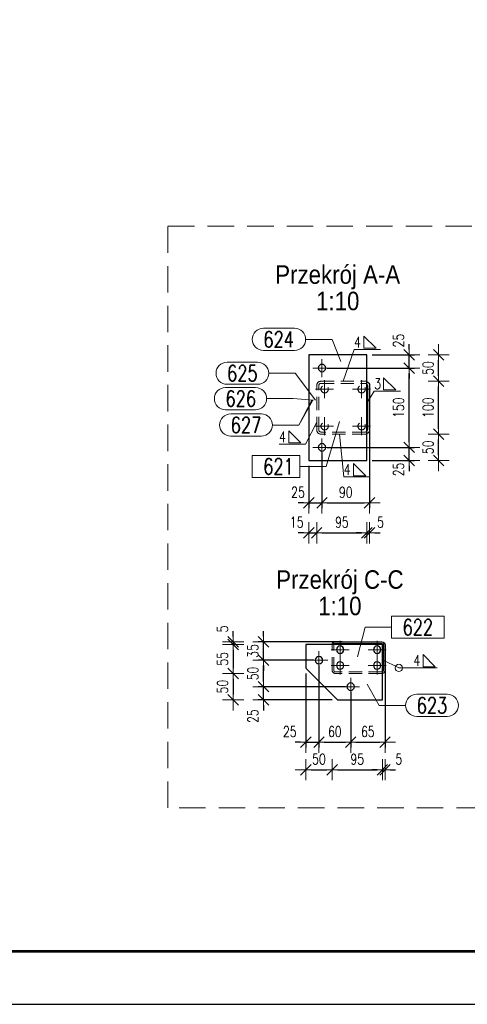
# Model space of a CAD drawing. Header units: millimetres. Extents: x -837 to -405, y 7835 to 8208.
# Tile 3 of 8: x -699 to -614, y 7835 to 8022. Entities that reach past the tile are written whole.
import ezdxf
from ezdxf.enums import TextEntityAlignment as Align

# ---------------------------------------------------------------- set-up
doc = ezdxf.new("R2010")
doc.units = ezdxf.units.MM
doc.header["$LTSCALE"] = 10
doc.linetypes.add('HIDDEN', pattern=[0.375, 0.25, -0.125])
doc.linetypes.add('MITTE', pattern=[2, 1.25, -0.25, 0.25, -0.25])
doc.layers.get('Defpoints').update_dxf_attribs({"color": 1})
doc.layers.add('_FORMATKA', color=8, linetype='Continuous', plot=False)
for name, color, linetype, lineweight in [('_RAMKA', 7, 'Continuous', 35), ('PS_DIM', 4, 'Continuous', 13), ('PS_Hidden', 2, 'HIDDEN', 9), ('PS_Mid', 5, 'MITTE', 15), ('PS_Pos', 1, 'Continuous', 15), ('PS_SOLID', 7, 'Continuous', 30), ('PS_TEXT', 3, 'Continuous', 18), ('PS_Weld', 1, 'Continuous', 9)]:
    doc.layers.add(name, color=color, linetype=linetype, lineweight=lineweight)
doc.styles.add('ARIAL', font='arial.ttf')
doc.styles.add('gil', font='txt', dxfattribs={"width": 0.9})
doc.styles.add('simplex', font='simplex.shx', dxfattribs={"width": 0.75})
doc.dimstyles.new('1_10_PRZ', dxfattribs={"dimtxt": 2, "dimasz": 1, "dimexe": 2, "dimexo": 5, "dimgap": 1, "dimtad": 1, "dimdec": 0, "dimlfac": 10, "dimtxsty": 'simplex', "dimblk": 'dimznak', "dimcen": 2, "dimse1": 1, "dimse2": 1, "dimclrt": 3, "dimadec": 1, "dimazin": 0, "dimtfac": 1, "dimtdec": 0, "dimtix": 1, "dimtmove": 2, "dimatfit": 3, "dimldrblk": 'dim-grot', "dimfxl": 1, "dimarcsym": 0})
doc.dimstyles.new('1_10_SC', dxfattribs={"dimtxt": 2, "dimasz": 1, "dimexe": 1, "dimexo": 1, "dimgap": 1, "dimtad": 1, "dimdec": 0, "dimlfac": 10, "dimtxsty": 'simplex', "dimblk": 'dimznak', "dimcen": 2, "dimclrd": 256, "dimclre": 256, "dimclrt": 3, "dimadec": 1, "dimazin": 0, "dimtfac": 1, "dimtdec": 0, "dimtix": 1, "dimtmove": 2, "dimatfit": 3, "dimldrblk": 'dim-grot', "dimfxl": 1, "dimarcsym": 0})

# ---------------------------------------------------------------- blocks, each defined once
blk = doc.blocks.new('dimznak')
at = {"color": 0}
for points in [[(0, 2), (0, -2)], [(-2, 0), (2, 0)]]:
    blk.add_lwpolyline(points, dxfattribs=at)
at = {"color": 2}
blk.add_lwpolyline([(1, 1), (-1, -1)], dxfattribs=at)
blk = doc.blocks.new('*D35')
at = {"layer": 'Defpoints', "color": 0, "transparency": 16777216}
for p in [(-641.96, 7940.79), (-644.46, 7938.29), (-641.96, 7930.29)]:
    blk.add_point(p, dxfattribs=at)
at = {"layer": 'PS_DIM', "lineweight": -2, "transparency": 16777216}
for p, q in [((-641.96, 7939.79), (-641.96, 7929.29)), ((-644.46, 7937.29), (-644.46, 7929.29)), ((-645.46, 7930.29), (-646.46, 7930.29)), ((-644.46, 7930.29), (-641.96, 7930.29)), ((-640.96, 7930.29), (-639.96, 7930.29))]:
    blk.add_line(p, q, dxfattribs=at)
blk.add_blockref('dimznak', (-644.46, 7930.29), dxfattribs=at)
at = {"layer": 'PS_DIM', "lineweight": -2, "transparency": 16777216, "rotation": 180}
blk.add_blockref('dimznak', (-641.96, 7930.29), dxfattribs=at)
at = {"layer": 'PS_DIM', "color": 3, "transparency": 16777216, "insert": (-646.5, 7932.29), "char_height": 2, "attachment_point": 5, "style": 'simplex'}
blk.add_mtext('25', dxfattribs=at)
blk = doc.blocks.new('dim-grot')
blk.add_hatch(color=256).paths.add_polyline_path([(0, 0), (-2, 0.5), (-2, -0.5)])
blk.add_lwpolyline([(0, 0), (-2, 0.5), (-2, -0.5), (0, 0)])
blk = doc.blocks.new('*D37')
at = {"layer": 'Defpoints', "color": 0, "transparency": 16777216}
for p in [(-642.96, 7948.29), (-644.46, 7938.29), (-642.96, 7924.62)]:
    blk.add_point(p, dxfattribs=at)
at = {"layer": 'PS_DIM', "color": 0, "lineweight": -2, "transparency": 16777216}
for p, q in [((-645.46, 7924.62), (-646.46, 7924.62)), ((-644.46, 7924.62), (-642.96, 7924.62)), ((-641.96, 7924.62), (-640.96, 7924.62))]:
    blk.add_line(p, q, dxfattribs=at)
blk.add_blockref('dimznak', (-644.46, 7924.62), dxfattribs=at)
at = {"layer": 'PS_DIM', "color": 0, "lineweight": -2, "transparency": 16777216, "rotation": 180}
blk.add_blockref('dimznak', (-642.96, 7924.62), dxfattribs=at)
at = {"layer": 'PS_DIM', "color": 3, "transparency": 16777216, "insert": (-646.75, 7926.62), "char_height": 2, "attachment_point": 5, "style": 'simplex'}
blk.add_mtext('15', dxfattribs=at)
blk = doc.blocks.new('*D39')
at = {"layer": 'Defpoints', "color": 0, "transparency": 16777216}
for p in [(-632.96, 7946.66), (-633.46, 7938.29), (-632.96, 7924.62)]:
    blk.add_point(p, dxfattribs=at)
at = {"layer": 'PS_DIM', "color": 0, "lineweight": -2, "transparency": 16777216}
for p, q in [((-634.46, 7924.62), (-635.46, 7924.62)), ((-633.46, 7924.62), (-632.96, 7924.62)), ((-631.96, 7924.62), (-630.96, 7924.62))]:
    blk.add_line(p, q, dxfattribs=at)
blk.add_blockref('dimznak', (-633.46, 7924.62), dxfattribs=at)
at = {"layer": 'PS_DIM', "color": 0, "lineweight": -2, "transparency": 16777216, "rotation": 180}
blk.add_blockref('dimznak', (-632.96, 7924.62), dxfattribs=at)
at = {"layer": 'PS_DIM', "color": 3, "transparency": 16777216, "insert": (-630.9, 7926.62), "char_height": 2, "attachment_point": 5, "style": 'simplex'}
blk.add_mtext('5', dxfattribs=at)
blk = doc.blocks.new('*D40')
at = {"layer": 'Defpoints', "color": 0, "transparency": 16777216}
for p in [(-641.96, 7940.79), (-625.46, 7940.79), (-633.46, 7938.29)]:
    blk.add_point(p, dxfattribs=at)
at = {"layer": 'PS_DIM', "lineweight": -2, "transparency": 16777216}
for p, q in [((-625.46, 7941.79), (-625.46, 7942.79)), ((-640.96, 7940.79), (-624.46, 7940.79)), ((-625.46, 7938.29), (-625.46, 7940.79)), ((-632.46, 7938.29), (-624.46, 7938.29)), ((-625.46, 7937.29), (-625.46, 7936.29))]:
    blk.add_line(p, q, dxfattribs=at)
for p, rotation in [((-625.46, 7940.79), 270), ((-625.46, 7938.29), 90)]:
    blk.add_blockref('dimznak', p, dxfattribs=dict(at, rotation=rotation))
at = {"layer": 'PS_DIM', "color": 3, "transparency": 16777216, "insert": (-627.46, 7936.6), "char_height": 2, "attachment_point": 5, "rotation": 90, "style": 'simplex'}
blk.add_mtext('25', dxfattribs=at)
blk = doc.blocks.new('*D42')
at = {"layer": 'Defpoints', "color": 0, "transparency": 16777216}
for p in [(-633.46, 7958.29), (-625.46, 7958.29), (-641.96, 7955.79)]:
    blk.add_point(p, dxfattribs=at)
at = {"layer": 'PS_DIM', "lineweight": -2, "transparency": 16777216}
for p, q in [((-625.46, 7959.29), (-625.46, 7960.29)), ((-632.46, 7958.29), (-624.46, 7958.29)), ((-625.46, 7955.79), (-625.46, 7958.29)), ((-640.96, 7955.79), (-624.46, 7955.79)), ((-625.46, 7954.79), (-625.46, 7953.79))]:
    blk.add_line(p, q, dxfattribs=at)
for p, rotation in [((-625.46, 7958.29), 270), ((-625.46, 7955.79), 90)]:
    blk.add_blockref('dimznak', p, dxfattribs=dict(at, rotation=rotation))
at = {"layer": 'PS_DIM', "color": 3, "transparency": 16777216, "insert": (-627.46, 7960.98), "char_height": 2, "attachment_point": 5, "rotation": 90, "style": 'simplex'}
blk.add_mtext('25', dxfattribs=at)
blk = doc.blocks.new('Przekrój')
at = {"layer": 'PS_DIM', "style": 'ARIAL', "flags": 4}
for tag, p in [('PRZEKRÓJ', (7.89, 7.75)), ('SKALA', (7.89, 1.75))]:
    blk.add_attdef(tag, text='', height=3.5, dxfattribs=at).set_placement(p, align=Align.MIDDLE_CENTER)
blk = doc.blocks.new('*D61')
at = {"layer": 'Defpoints', "color": 0, "transparency": 16777216}
for p in [(-642.53, 7900.51), (-645.03, 7899.01), (-642.53, 7885.01)]:
    blk.add_point(p, dxfattribs=at)
at = {"layer": 'PS_DIM', "lineweight": -2, "transparency": 16777216}
for p, q in [((-645.03, 7898.01), (-645.03, 7884.01)), ((-642.53, 7899.51), (-642.53, 7884.01)), ((-646.03, 7885.01), (-647.03, 7885.01)), ((-645.03, 7885.01), (-642.53, 7885.01)), ((-641.53, 7885.01), (-640.53, 7885.01))]:
    blk.add_line(p, q, dxfattribs=at)
blk.add_blockref('dimznak', (-645.03, 7885.01), dxfattribs=at)
at = {"layer": 'PS_DIM', "lineweight": -2, "transparency": 16777216, "rotation": 180}
blk.add_blockref('dimznak', (-642.53, 7885.01), dxfattribs=at)
at = {"layer": 'PS_DIM', "color": 3, "transparency": 16777216, "insert": (-648.06, 7887.01), "char_height": 2, "attachment_point": 5, "style": 'simplex'}
blk.add_mtext('25', dxfattribs=at)
blk = doc.blocks.new('*D66')
at = {"layer": 'Defpoints', "color": 0, "transparency": 16777216}
for p in [(-630.03, 7901.01), (-630.53, 7893.01), (-630.03, 7879.8)]:
    blk.add_point(p, dxfattribs=at)
at = {"layer": 'PS_DIM', "color": 0, "lineweight": -2, "transparency": 16777216}
for p, q in [((-631.53, 7879.8), (-632.53, 7879.8)), ((-630.53, 7879.8), (-630.03, 7879.8)), ((-629.03, 7879.8), (-628.03, 7879.8))]:
    blk.add_line(p, q, dxfattribs=at)
blk.add_blockref('dimznak', (-630.53, 7879.8), dxfattribs=at)
at = {"layer": 'PS_DIM', "color": 0, "lineweight": -2, "transparency": 16777216, "rotation": 180}
blk.add_blockref('dimznak', (-630.03, 7879.8), dxfattribs=at)
at = {"layer": 'PS_DIM', "color": 3, "transparency": 16777216, "insert": (-627.43, 7881.8), "char_height": 2, "attachment_point": 5, "style": 'simplex'}
blk.add_mtext('5', dxfattribs=at)
blk = doc.blocks.new('*D67')
at = {"layer": 'Defpoints', "color": 0, "transparency": 16777216}
for p in [(-653.03, 7895.51), (-636.53, 7895.51), (-639.03, 7893.01)]:
    blk.add_point(p, dxfattribs=at)
at = {"layer": 'PS_DIM', "lineweight": -2, "transparency": 16777216}
for p, q in [((-653.03, 7896.51), (-653.03, 7897.51)), ((-637.53, 7895.51), (-654.03, 7895.51)), ((-653.03, 7893.01), (-653.03, 7895.51)), ((-640.03, 7893.01), (-654.03, 7893.01)), ((-653.03, 7892.01), (-653.03, 7891.01))]:
    blk.add_line(p, q, dxfattribs=at)
for p, rotation in [((-653.03, 7895.51), 270), ((-653.03, 7893.01), 90)]:
    blk.add_blockref('dimznak', p, dxfattribs=dict(at, rotation=rotation))
at = {"layer": 'PS_DIM', "color": 3, "transparency": 16777216, "insert": (-655.03, 7889.94), "char_height": 2, "attachment_point": 5, "rotation": 90, "style": 'simplex'}
blk.add_mtext('25', dxfattribs=at)
blk = doc.blocks.new('*D69')
at = {"layer": 'Defpoints', "color": 0, "transparency": 16777216}
for p in [(-653.03, 7904.01), (-637.16, 7904.01), (-642.53, 7900.51)]:
    blk.add_point(p, dxfattribs=at)
at = {"layer": 'PS_DIM', "lineweight": -2, "transparency": 16777216}
for p, q in [((-653.03, 7905.01), (-653.03, 7906.01)), ((-638.16, 7904.01), (-654.03, 7904.01)), ((-653.03, 7900.51), (-653.03, 7904.01)), ((-643.53, 7900.51), (-654.03, 7900.51)), ((-653.03, 7899.51), (-653.03, 7898.51))]:
    blk.add_line(p, q, dxfattribs=at)
for p, rotation in [((-653.03, 7904.01), 270), ((-653.03, 7900.51), 90)]:
    blk.add_blockref('dimznak', p, dxfattribs=dict(at, rotation=rotation))
at = {"layer": 'PS_DIM', "color": 3, "transparency": 16777216, "insert": (-655.03, 7902.26), "char_height": 2, "attachment_point": 5, "rotation": 90, "style": 'simplex'}
blk.add_mtext('35', dxfattribs=at)
blk = doc.blocks.new('*D70')
at = {"layer": 'Defpoints', "color": 0, "transparency": 16777216}
for p in [(-658.77, 7903.51), (-645.03, 7903.51), (-637.16, 7904.01)]:
    blk.add_point(p, dxfattribs=at)
at = {"layer": 'PS_DIM', "color": 0, "lineweight": -2, "transparency": 16777216}
for p, q in [((-658.77, 7905.01), (-658.77, 7906.01)), ((-658.77, 7904.01), (-658.77, 7903.51)), ((-658.77, 7902.51), (-658.77, 7901.51))]:
    blk.add_line(p, q, dxfattribs=at)
for p, rotation in [((-658.77, 7904.01), 270), ((-658.77, 7903.51), 90)]:
    blk.add_blockref('dimznak', p, dxfattribs=dict(at, rotation=rotation))
at = {"layer": 'PS_DIM', "color": 3, "transparency": 16777216, "insert": (-660.77, 7906.42), "char_height": 2, "attachment_point": 5, "rotation": 90, "style": 'simplex'}
blk.add_mtext('5', dxfattribs=at)
blk = doc.blocks.new('*D71')
at = {"layer": 'Defpoints', "color": 0, "transparency": 16777216}
for p in [(-645.03, 7903.51), (-658.77, 7898.01), (-635.03, 7898.01)]:
    blk.add_point(p, dxfattribs=at)
at = {"layer": 'PS_DIM', "color": 0, "lineweight": -2, "transparency": 16777216}
blk.add_line((-658.77, 7902.51), (-658.77, 7899.01), dxfattribs=at)
for p, rotation in [((-658.77, 7903.51), 90), ((-658.77, 7898.01), 270)]:
    blk.add_blockref('dimznak', p, dxfattribs=dict(at, rotation=rotation))
at = {"layer": 'PS_DIM', "color": 3, "transparency": 16777216, "insert": (-660.77, 7900.76), "char_height": 2, "attachment_point": 5, "rotation": 90, "style": 'simplex'}
blk.add_mtext('55', dxfattribs=at)
blk = doc.blocks.new('*D72')
at = {"layer": 'Defpoints', "color": 0, "transparency": 16777216}
for p in [(-635.03, 7898.01), (-658.77, 7893.01), (-639.03, 7893.01)]:
    blk.add_point(p, dxfattribs=at)
at = {"layer": 'PS_DIM', "color": 0, "lineweight": -2, "transparency": 16777216}
blk.add_line((-658.77, 7897.01), (-658.77, 7894.01), dxfattribs=at)
for p, rotation in [((-658.77, 7898.01), 90), ((-658.77, 7893.01), 270)]:
    blk.add_blockref('dimznak', p, dxfattribs=dict(at, rotation=rotation))
at = {"layer": 'PS_DIM', "color": 3, "transparency": 16777216, "insert": (-660.77, 7895.51), "char_height": 2, "attachment_point": 5, "rotation": 90, "style": 'simplex'}
blk.add_mtext('50', dxfattribs=at)
blk = doc.blocks.new('*U19')
at = {"layer": '_FORMATKA', "lineweight": -3}
blk.add_lwpolyline([(-420, 0), (0, 0), (0, 297), (-420, 297)], close=True, dxfattribs=at)
at = {"layer": '_RAMKA', "lineweight": -3, "const_width": 0.5}
blk.add_lwpolyline([(-390, 10), (-10, 10), (-10, 287), (-390, 287)], close=True, dxfattribs=at)
blk = doc.blocks.new('*X193')
at = {"color": 1}
for p, q in [((-653.04, 7963.31), (-647.15, 7963.31)), ((-645.05, 7961.21), (-640.05, 7961.21)), ((-638.39, 7957.03), (-640.05, 7961.21)), ((-653.04, 7959.11), (-647.15, 7959.11))]:
    blk.add_line(p, q, dxfattribs=at)
for centre, start, end in [((-653.04, 7961.21), 90, 270), ((-647.15, 7961.21), 270, 90)]:
    blk.add_arc(centre, 2.1, start, end, dxfattribs=at)
at = {"color": 30, "style": 'simplex', "width": 0.75}
blk.add_text('624', height=3, dxfattribs=at).set_placement((-653.04, 7959.71))
blk = doc.blocks.new('*X194')
at = {"color": 1}
for p, q in [((-659.91, 7956.91), (-654.13, 7956.91)), ((-652.03, 7954.81), (-647.03, 7954.81)), ((-643.19, 7949.72), (-647.03, 7954.81)), ((-659.91, 7952.71), (-654.13, 7952.71))]:
    blk.add_line(p, q, dxfattribs=at)
for centre, start, end in [((-659.91, 7954.81), 90, 270), ((-654.13, 7954.81), 270, 90)]:
    blk.add_arc(centre, 2.1, start, end, dxfattribs=at)
at = {"color": 30, "style": 'simplex', "width": 0.75}
blk.add_text('625', height=3, dxfattribs=at).set_placement((-659.91, 7953.31))
blk = doc.blocks.new('*X195')
at = {"color": 1}
for p, q in [((-660.22, 7952.11), (-654.54, 7952.11)), ((-652.44, 7950.01), (-647.44, 7950.01)), ((-643.54, 7949.72), (-647.44, 7950.01)), ((-660.22, 7947.91), (-654.54, 7947.91))]:
    blk.add_line(p, q, dxfattribs=at)
for centre, start, end in [((-660.22, 7950.01), 90, 270), ((-654.54, 7950.01), 270, 90)]:
    blk.add_arc(centre, 2.1, start, end, dxfattribs=at)
at = {"color": 30, "style": 'simplex', "width": 0.75}
blk.add_text('626', height=3, dxfattribs=at).set_placement((-660.22, 7948.51))
blk = doc.blocks.new('*X196')
at = {"color": 1}
for p, q in [((-643.69, 7949.72), (-646.33, 7945.01)), ((-659.22, 7947.11), (-653.43, 7947.11)), ((-651.33, 7945.01), (-646.33, 7945.01)), ((-659.22, 7942.91), (-653.43, 7942.91))]:
    blk.add_line(p, q, dxfattribs=at)
for centre, start, end in [((-659.22, 7945.01), 90, 270), ((-653.43, 7945.01), 270, 90)]:
    blk.add_arc(centre, 2.1, start, end, dxfattribs=at)
at = {"color": 30, "style": 'simplex', "width": 0.75}
blk.add_text('627', height=3, dxfattribs=at).set_placement((-659.22, 7943.51))
blk = doc.blocks.new('*X197')
at = {"color": 1}
for p, q in [((-643.84, 7949.72), (-646.33, 7945.01)), ((-659.22, 7947.11), (-653.43, 7947.11)), ((-651.33, 7945.01), (-646.33, 7945.01)), ((-659.22, 7942.91), (-653.43, 7942.91))]:
    blk.add_line(p, q, dxfattribs=at)
for centre, start, end in [((-659.22, 7945.01), 90, 270), ((-653.43, 7945.01), 270, 90)]:
    blk.add_arc(centre, 2.1, start, end, dxfattribs=at)
at = {"color": 30, "style": 'simplex', "width": 0.75}
blk.add_text('627', height=3, dxfattribs=at).set_placement((-659.22, 7943.51))
blk = doc.blocks.new('*X198')
at = {"color": 1}
for p, q in [((-643.89, 7949.72), (-646.33, 7945.01)), ((-659.22, 7947.11), (-653.43, 7947.11)), ((-651.33, 7945.01), (-646.33, 7945.01)), ((-659.22, 7942.91), (-653.43, 7942.91))]:
    blk.add_line(p, q, dxfattribs=at)
for centre, start, end in [((-659.22, 7945.01), 90, 270), ((-653.43, 7945.01), 270, 90)]:
    blk.add_arc(centre, 2.1, start, end, dxfattribs=at)
at = {"color": 30, "style": 'simplex', "width": 0.75}
blk.add_text('627', height=3, dxfattribs=at).set_placement((-659.22, 7943.51))
blk = doc.blocks.new('*X199')
at = {"color": 1}
for p, q in [((-638.63, 7945.65), (-641.16, 7937.17)), ((-646.16, 7939.27), (-655.18, 7939.27)), ((-655.18, 7939.27), (-655.18, 7935.07)), ((-646.16, 7935.07), (-646.16, 7939.27)), ((-646.16, 7937.17), (-641.16, 7937.17)), ((-655.18, 7935.07), (-646.16, 7935.07))]:
    blk.add_line(p, q, dxfattribs=at)
at = {"color": 30, "style": 'simplex', "width": 0.75}
blk.add_text('621', height=3, dxfattribs=at).set_placement((-653.08, 7935.67))
blk = doc.blocks.new('*X207')
at = {"color": 1}
for p, q in [((-633.43, 7895.98), (-631.13, 7891.97)), ((-624.03, 7894.07), (-618.24, 7894.07)), ((-631.13, 7891.97), (-626.13, 7891.97)), ((-624.03, 7889.87), (-618.24, 7889.87))]:
    blk.add_line(p, q, dxfattribs=at)
for centre, start, end in [((-624.03, 7891.97), 90, 270), ((-618.24, 7891.97), 270, 90)]:
    blk.add_arc(centre, 2.1, start, end, dxfattribs=at)
at = {"color": 30, "style": 'simplex', "width": 0.75}
blk.add_text('623', height=3, dxfattribs=at).set_placement((-624.03, 7890.47))
blk = doc.blocks.new('*X208')
at = {"color": 1}
for p, q in [((-618.83, 7908.86), (-628.81, 7908.86)), ((-628.81, 7908.86), (-628.81, 7904.66)), ((-618.83, 7904.66), (-618.83, 7908.86)), ((-635.24, 7901.17), (-633.81, 7906.76)), ((-633.81, 7906.76), (-628.81, 7906.76)), ((-628.81, 7904.66), (-618.83, 7904.66))]:
    blk.add_line(p, q, dxfattribs=at)
at = {"color": 30, "style": 'simplex', "width": 0.75}
blk.add_text('622', height=3, dxfattribs=at).set_placement((-626.71, 7905.26))
blk = doc.blocks.new('*X212')
at = {"color": 3}
for p, q in [((-631.72, 7959.52), (-634.02, 7961.82)), ((-634.02, 7961.82), (-634.02, 7959.52)), ((-634.02, 7959.52), (-631.72, 7959.52))]:
    blk.add_line(p, q, dxfattribs=at)
at = {"color": 9}
for p, q in [((-637.96, 7953.29), (-635.86, 7959.29)), ((-635.86, 7959.29), (-630.86, 7959.29))]:
    blk.add_line(p, q, dxfattribs=at)
at = {"color": 2, "style": 'simplex', "width": 0.75}
blk.add_text('4', height=2, dxfattribs=at).set_placement((-635.86, 7959.69))
blk = doc.blocks.new('*X213')
at = {"color": 9}
for p, q in [((-638.63, 7943.29), (-637.82, 7935.19)), ((-637.82, 7935.19), (-632.82, 7935.19))]:
    blk.add_line(p, q, dxfattribs=at)
at = {"color": 3}
for p, q in [((-633.68, 7935.42), (-635.98, 7937.72)), ((-635.98, 7937.72), (-635.98, 7935.42)), ((-635.98, 7935.42), (-633.68, 7935.42))]:
    blk.add_line(p, q, dxfattribs=at)
at = {"color": 2, "style": 'simplex', "width": 0.75}
blk.add_text('4', height=2, dxfattribs=at).set_placement((-637.82, 7935.59))
blk = doc.blocks.new('*X214')
at = {"color": 9}
for p in [(-642.96, 7945.56), (-650.09, 7941.39)]:
    blk.add_line(p, (-645.09, 7941.39), dxfattribs=at)
at = {"color": 3}
for p, q in [((-645.95, 7941.62), (-648.25, 7943.92)), ((-648.25, 7943.92), (-648.25, 7941.62)), ((-648.25, 7941.62), (-645.95, 7941.62))]:
    blk.add_line(p, q, dxfattribs=at)
at = {"color": 2, "style": 'simplex', "width": 0.75}
blk.add_text('4', height=2, dxfattribs=at).set_placement((-650.09, 7941.79))
blk = doc.blocks.new('*X220')
at = {"color": 3}
for p, q in [((-628.01, 7951.65), (-630.31, 7953.95)), ((-630.31, 7953.95), (-630.31, 7951.65)), ((-630.31, 7951.65), (-628.01, 7951.65))]:
    blk.add_line(p, q, dxfattribs=at)
at = {"color": 9}
for p, q in [((-633.46, 7949.15), (-632.07, 7951.42)), ((-632.07, 7951.42), (-627.07, 7951.42))]:
    blk.add_line(p, q, dxfattribs=at)
at = {"color": 2, "style": 'simplex', "width": 0.75}
blk.add_text('3', height=2, dxfattribs=at).set_placement((-632.07, 7951.82))
blk = doc.blocks.new('*X224')
at = {"color": 9}
for p, q in [((-630.53, 7900.61), (-627.42, 7899.06)), ((-627.42, 7899.06), (-620.14, 7899.06))]:
    blk.add_line(p, q, dxfattribs=at)
at = {"color": 3}
for p, q in [((-620.52, 7899.29), (-622.82, 7901.59)), ((-622.82, 7901.59), (-622.82, 7899.29)), ((-622.82, 7899.29), (-620.52, 7899.29))]:
    blk.add_line(p, q, dxfattribs=at)
at = {"color": 9}
blk.add_circle((-627.42, 7899.06), 0.69, dxfattribs=at)
at = {"color": 2, "style": 'simplex', "width": 0.75}
blk.add_text('4', height=2, dxfattribs=at).set_placement((-624.66, 7899.46))

msp = doc.modelspace()

# ---------------------------------------------------------------- linework, layer by layer
at = {"layer": 'PS_DIM', "color": 40, "linetype": 'HIDDEN', "ltscale": 2}
msp.add_lwpolyline([(-671.1, 7982.62), (-559, 7982.62), (-559, 7872.59), (-671.1, 7872.59)], close=True, dxfattribs=at)
at = {"layer": 'PS_Hidden', "color": 2, "linetype": 'HIDDEN', "extrusion": (1, 0, 2.22045e-16)}
for p, q in [((-642.96, 7944.09), (-642.96, 7952.49)), ((-642.56, 7944.09), (-642.56, 7952.49)), ((-642.16, 7953.29), (-633.76, 7953.29)), ((-642.16, 7952.89), (-633.76, 7952.89)), ((-633.76, 7943.69), (-642.16, 7943.69)), ((-633.76, 7943.29), (-642.16, 7943.29)), ((-640.03, 7898.61), (-640.03, 7903.41)), ((-639.73, 7898.61), (-639.73, 7903.41)), ((-630.63, 7898.31), (-639.43, 7898.31)), ((-630.63, 7898.01), (-639.43, 7898.01))]:
    msp.add_line(p, q, dxfattribs=at)
at = {"layer": 'PS_Hidden', "color": 2, "linetype": 'HIDDEN', "extrusion": (2.22045e-16, 0, -1)}
for centre in [(641.46, 7951.79), (634.46, 7951.79), (641.46, 7944.79), (634.46, 7944.79)]:
    msp.add_circle(centre, 0.7, dxfattribs=at)
for centre, radius, start, end in [((642.16, 7952.49), 0.8, 0, 90), ((642.16, 7952.49), 0.4, 0, 90), ((633.76, 7952.49), 0.8, 90, 112.0243), ((633.76, 7952.49), 0.4, 90, 138.5904), ((642.16, 7944.09), 0.8, 270, 0), ((642.16, 7944.09), 0.4, 270, 0), ((633.76, 7944.09), 0.4, 221.4096, 270), ((633.76, 7944.09), 0.8, 247.9757, 270), ((639.43, 7903.41), 0.6, 0, 9.5941), ((639.43, 7903.41), 0.3, 0, 19.4712), ((639.43, 7898.61), 0.6, 270, 0), ((639.43, 7898.61), 0.3, 270, 0), ((630.63, 7898.61), 0.3, 250.5288, 270), ((630.63, 7898.61), 0.6, 260.4059, 270)]:
    msp.add_arc(centre, radius, start, end, dxfattribs=at)
at = {"layer": 'PS_Mid', "color": 5, "linetype": 'MITTE', "extrusion": (1, 0, 2.22045e-16)}
for p, q in [((-640.26, 7955.79), (-643.66, 7955.79)), ((-640.26, 7955.79), (-643.66, 7955.79)), ((-640.26, 7955.79), (-643.66, 7955.79)), ((-640.26, 7955.79), (-643.66, 7955.79)), ((-640.26, 7955.79), (-643.66, 7955.79)), ((-640.26, 7955.79), (-643.66, 7955.79)), ((-640.26, 7955.79), (-643.66, 7955.79)), ((-641.96, 7954.09), (-641.96, 7957.49)), ((-641.96, 7954.09), (-641.96, 7957.49)), ((-641.96, 7954.09), (-641.96, 7957.49)), ((-641.96, 7954.09), (-641.96, 7957.49)), ((-641.96, 7954.09), (-641.96, 7957.49)), ((-641.96, 7954.09), (-641.96, 7957.49)), ((-641.96, 7954.09), (-641.96, 7957.49)), ((-641.46, 7950.09), (-641.46, 7953.49)), ((-634.46, 7950.09), (-634.46, 7953.49)), ((-639.76, 7951.79), (-643.16, 7951.79)), ((-632.76, 7951.79), (-636.16, 7951.79)), ((-641.46, 7943.09), (-641.46, 7946.49)), ((-634.46, 7943.09), (-634.46, 7946.49)), ((-639.76, 7944.79), (-643.16, 7944.79)), ((-632.76, 7944.79), (-636.16, 7944.79)), ((-640.26, 7940.79), (-643.66, 7940.79)), ((-640.26, 7940.79), (-643.66, 7940.79)), ((-640.26, 7940.79), (-643.66, 7940.79)), ((-640.26, 7940.79), (-643.66, 7940.79)), ((-640.26, 7940.79), (-643.66, 7940.79)), ((-640.26, 7940.79), (-643.66, 7940.79)), ((-640.26, 7940.79), (-643.66, 7940.79)), ((-641.96, 7939.09), (-641.96, 7942.49)), ((-641.96, 7939.09), (-641.96, 7942.49)), ((-641.96, 7939.09), (-641.96, 7942.49)), ((-641.96, 7939.09), (-641.96, 7942.49)), ((-641.96, 7939.09), (-641.96, 7942.49)), ((-641.96, 7939.09), (-641.96, 7942.49)), ((-641.96, 7939.09), (-641.96, 7942.49)), ((-638.53, 7900.81), (-638.53, 7904.21)), ((-631.53, 7900.81), (-631.53, 7904.21)), ((-642.53, 7898.81), (-642.53, 7902.21)), ((-636.83, 7902.51), (-640.23, 7902.51)), ((-629.83, 7902.51), (-633.23, 7902.51)), ((-640.83, 7900.51), (-644.23, 7900.51)), ((-638.53, 7897.81), (-638.53, 7901.21)), ((-631.53, 7897.81), (-631.53, 7901.21)), ((-636.83, 7899.51), (-640.23, 7899.51)), ((-629.83, 7899.51), (-633.23, 7899.51)), ((-636.53, 7893.81), (-636.53, 7897.21)), ((-634.83, 7895.51), (-638.23, 7895.51))]:
    msp.add_line(p, q, dxfattribs=at)
at = {"layer": 'PS_SOLID', "color": 7, "linetype": 'Continuous', "extrusion": (1, 0, 2.22045e-16)}
for p, q in [((-644.46, 7958.29), (-644.46, 7938.29)), ((-633.46, 7958.29), (-644.46, 7958.29)), ((-633.46, 7938.29), (-633.46, 7958.29)), ((-633.36, 7952.49), (-633.36, 7944.09)), ((-632.96, 7952.49), (-632.96, 7944.09)), ((-644.46, 7938.29), (-633.46, 7938.29)), ((-645.03, 7903.51), (-645.03, 7899.01)), ((-630.53, 7903.51), (-645.03, 7903.51)), ((-639.43, 7904.01), (-630.63, 7904.01)), ((-639.43, 7903.71), (-630.63, 7903.71)), ((-630.53, 7893.01), (-630.53, 7903.51)), ((-630.33, 7903.41), (-630.33, 7898.61)), ((-630.03, 7903.41), (-630.03, 7898.61)), ((-645.03, 7899.01), (-639.03, 7893.01)), ((-639.03, 7893.01), (-630.53, 7893.01))]:
    msp.add_line(p, q, dxfattribs=at)
at = {"layer": 'PS_SOLID', "color": 7, "linetype": 'Continuous', "extrusion": (2.22045e-16, 0, -1)}
for centre in [(641.96, 7955.79), (641.96, 7940.79), (638.53, 7902.51), (631.53, 7902.51), (642.53, 7900.51), (638.53, 7899.51), (631.53, 7899.51), (636.53, 7895.51)]:
    msp.add_circle(centre, 0.7, dxfattribs=at)
for centre, radius, start, end in [((633.76, 7952.49), 0.8, 112.0243, 180), ((633.76, 7952.49), 0.4, 138.5904, 180), ((633.76, 7944.09), 0.8, 180, 247.9757), ((633.76, 7944.09), 0.4, 180, 221.4096), ((639.43, 7903.41), 0.6, 9.5941, 90), ((639.43, 7903.41), 0.3, 19.4712, 90), ((630.63, 7903.41), 0.6, 90, 180), ((630.63, 7903.41), 0.3, 90, 180), ((630.63, 7898.61), 0.6, 180, 260.4059), ((630.63, 7898.61), 0.3, 180, 250.5288)]:
    msp.add_arc(centre, radius, start, end, dxfattribs=at)

# ---------------------------------------------------------------- block references
at = {"layer": 'PS_DIM'}
msp.add_blockref('*U19', (-410.51, 7835.42), dxfattribs=at)
ref = msp.add_blockref('Przekrój', (-646.86, 7962.93), dxfattribs=at)
ref.add_attrib('PRZEKRÓJ', 'Przekrój A-A', dxfattribs={"layer": 'PS_TEXT', "height": 3.5, "style": 'gil', "width": 0.9}).set_placement((-638.98, 7970.68), align=Align.BOTTOM_CENTER)
ref.add_attrib('SKALA', '1:10', dxfattribs={"layer": 'PS_TEXT', "height": 3.5, "style": 'gil', "width": 0.9}).set_placement((-638.98, 7965.68), align=Align.BOTTOM_CENTER)
ref = msp.add_blockref('Przekrój', (-646.45, 7905.23), dxfattribs=at)
ref.add_attrib('PRZEKRÓJ', 'Przekrój C-C', dxfattribs={"layer": 'PS_TEXT', "height": 3.5, "style": 'gil', "width": 0.9}).set_placement((-638.57, 7912.98), align=Align.BOTTOM_CENTER)
ref.add_attrib('SKALA', '1:10', dxfattribs={"layer": 'PS_TEXT', "height": 3.5, "style": 'gil', "width": 0.9}).set_placement((-638.57, 7907.98), align=Align.BOTTOM_CENTER)
at = {"layer": 'PS_Pos'}
for name in ['*X193', '*X194', '*X195', '*X196', '*X197', '*X198', '*X199', '*X208', '*X207']:
    msp.add_blockref(name, (0, 0), dxfattribs=at)
at = {"layer": 'PS_Weld'}
for name in ['*X212', '*X220', '*X214', '*X213', '*X224']:
    msp.add_blockref(name, (0, 0), dxfattribs=at)

# ---------------------------------------------------------------- dimensions: what is measured, and where the dimension line sits
at = {"layer": 'PS_DIM'}
for base, p1, p2, dimstyle, picture, middle in [((-625.46, 7958.29), (-641.96, 7955.79), (-633.46, 7958.29), '1_10_SC', '*D42', (-627.46, 7960.98)), ((-625.46, 7940.79), (-633.46, 7938.29), (-641.96, 7940.79), '1_10_SC', '*D40', (-627.46, 7936.6)), ((-658.77, 7903.51), (-637.16, 7904.01), (-645.03, 7903.51), '1_10_PRZ', '*D70', (-660.77, 7906.42)), ((-653.03, 7895.51), (-639.03, 7893.01), (-636.53, 7895.51), '1_10_SC', '*D67', (-655.03, 7889.94))]:
    dim = msp.add_linear_dim(base=base, p1=p1, p2=p2, angle=90, dimstyle=dimstyle, dxfattribs=at)
    dim.commit()
    dim.dimension.update_dxf_attribs({"geometry": picture, "text_midpoint": middle, "dimtype": 128})
for base, p1, p2, dimstyle in [((-619.88, 7958.29), (-637.96, 7953.29), (-633.46, 7958.29), '1_10_PRZ'), ((-625.46, 7955.79), (-641.96, 7940.79), (-641.96, 7955.79), '1_10_SC'), ((-619.88, 7953.29), (-637.96, 7943.29), (-637.96, 7953.29), '1_10_PRZ'), ((-619.88, 7943.29), (-633.46, 7938.29), (-637.96, 7943.29), '1_10_PRZ'), ((-653.03, 7900.51), (-636.53, 7895.51), (-642.53, 7900.51), '1_10_SC')]:
    msp.add_linear_dim(base=base, p1=p1, p2=p2, angle=90, dimstyle=dimstyle, dxfattribs=at).render()
for base, p1, p2, dimstyle, picture, middle in [((-642.96, 7924.62), (-644.46, 7938.29), (-642.96, 7948.29), '1_10_PRZ', '*D37', (-646.75, 7926.62)), ((-632.96, 7924.62), (-633.46, 7938.29), (-632.96, 7946.66), '1_10_PRZ', '*D39', (-630.9, 7926.62)), ((-641.96, 7930.29), (-644.46, 7938.29), (-641.96, 7940.79), '1_10_SC', '*D35', (-646.5, 7932.29)), ((-642.53, 7885.01), (-645.03, 7899.01), (-642.53, 7900.51), '1_10_SC', '*D61', (-648.06, 7887.01)), ((-630.03, 7879.8), (-630.53, 7893.01), (-630.03, 7901.01), '1_10_PRZ', '*D66', (-627.43, 7881.8))]:
    dim = msp.add_linear_dim(base=base, p1=p1, p2=p2, dimstyle=dimstyle, dxfattribs=at)
    dim.commit()
    dim.dimension.update_dxf_attribs({"geometry": picture, "text_midpoint": middle, "dimtype": 128})
for base, p1, p2, dimstyle in [((-633.46, 7924.62), (-642.96, 7948.29), (-633.46, 7938.29), '1_10_PRZ'), ((-632.96, 7930.29), (-641.96, 7940.79), (-632.96, 7946.66), '1_10_SC'), ((-636.53, 7885.01), (-642.53, 7900.51), (-636.53, 7895.51), '1_10_SC'), ((-630.03, 7885.01), (-636.53, 7895.51), (-630.03, 7901.01), '1_10_SC'), ((-640.03, 7879.8), (-645.03, 7899.01), (-640.03, 7899.01), '1_10_PRZ'), ((-630.53, 7879.8), (-640.03, 7899.01), (-630.53, 7893.01), '1_10_PRZ')]:
    msp.add_linear_dim(base=base, p1=p1, p2=p2, dimstyle=dimstyle, dxfattribs=at).render()
for base, p1, p2, dimstyle, picture, middle in [((-658.77, 7898.01), (-645.03, 7903.51), (-635.03, 7898.01), '1_10_PRZ', '*D71', (-660.77, 7900.76)), ((-653.03, 7904.01), (-642.53, 7900.51), (-637.16, 7904.01), '1_10_SC', '*D69', (-655.03, 7902.26)), ((-658.77, 7893.01), (-635.03, 7898.01), (-639.03, 7893.01), '1_10_PRZ', '*D72', (-660.77, 7895.51))]:
    dim = msp.add_linear_dim(base=base, p1=p1, p2=p2, angle=90, dimstyle=dimstyle, dxfattribs=at)
    dim.commit()
    dim.dimension.update_dxf_attribs({"geometry": picture, "text_midpoint": middle})

doc.saveas('drawing.dxf')
